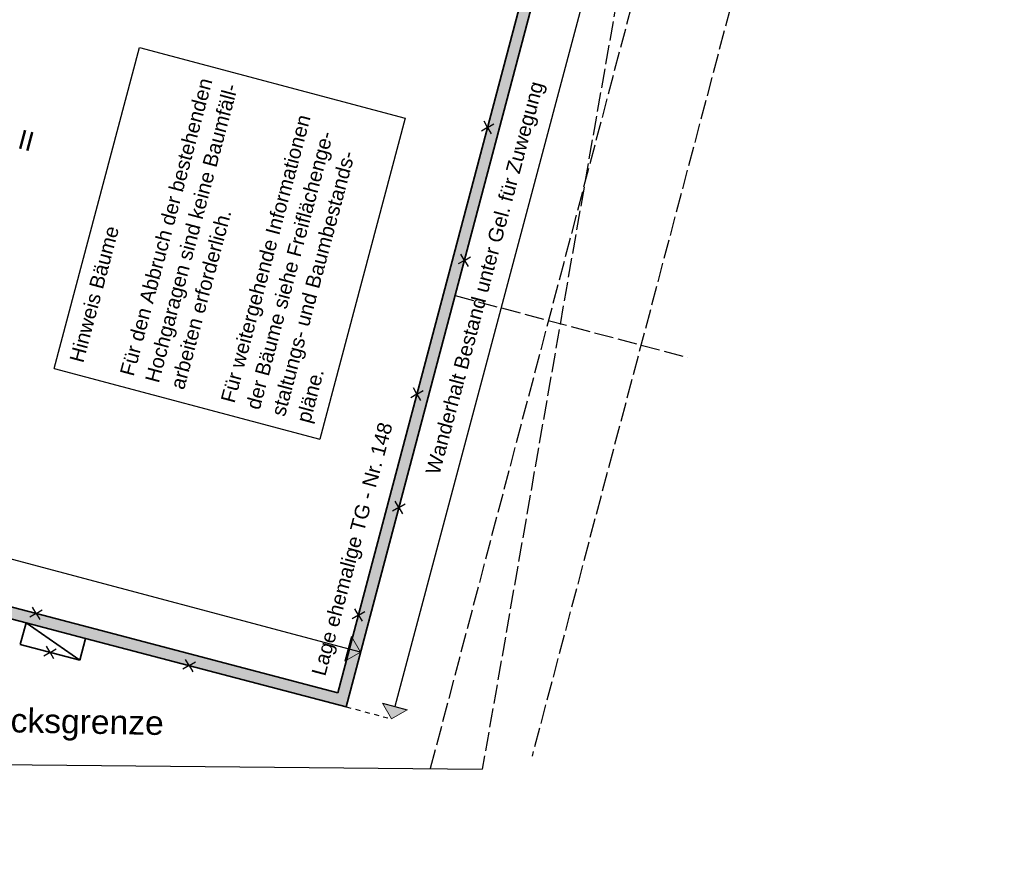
# Model space of a CAD drawing. Header units: metres. Extents: x 4462557 to 4462755, y 5328146 to 5328388.
# Tile 57 of 149: x 4462641 to 4462662, y 5328221 to 5328238. Entities that reach past the tile are written whole.
import ezdxf

# ---------------------------------------------------------------- set-up
doc = ezdxf.new("R2010")
doc.units = ezdxf.units.M
doc.header["$PDMODE"] = 65
for name, pattern in [('AUSGEZOGEN', [0]), ('STRICHLINIE2_S3', [0.5, 0.4, -0.1]), ('VERDECKT2_S2', [0.15, 0.1, -0.05])]:
    doc.linetypes.add(name, pattern=pattern)
doc.layers.add('Maßlinie_Allgemein', color=7, linetype='AUSGEZOGEN', lineweight=13)
doc.layers.add('Standard', color=7, linetype='AUSGEZOGEN', lineweight=13)
doc.styles.add('ARIAL', font='ARIAL.TTF')
doc.dimstyles.new('_DIMSTYLE_10', dxfattribs={"dimtxt": 0.2, "dimasz": 0.3, "dimexe": 0, "dimexo": 1e-06, "dimgap": 0.1, "dimtad": 2, "dimdec": 3, "dimrnd": 0.005, "dimzin": 4, "dimdsep": 46, "dimtxsty": 'ARIAL', "dimblk1": 'ALL_ML_STRICH', "dimblk2": 'ALL_ML_STRICH', "dimsah": 1, "dimcen": 0, "dimse1": 1, "dimse2": 1, "dimclrd": 7, "dimclre": 7, "dimclrt": 7, "dimadec": 0, "dimazin": 0, "dimtfac": 1, "dimtdec": 0, "dimtix": 1, "dimtmove": 2, "dimatfit": 3, "dimfxl": 0, "dimtzin": 0, "dimlwd": 0, "dimlwe": 13, "dimarcsym": 0})

# ---------------------------------------------------------------- blocks, each defined once
blk = doc.blocks.new('ALL_ML_STRICH')
at = {"color": 0, "linetype": 'ByBlock', "lineweight": -2}
for p, q in [((-1, 0), (0.5, 0)), ((-0.3, -0.3), (0.3, 0.3)), ((0, -0.5), (0, 0.5))]:
    blk.add_line(p, q, dxfattribs=at)
blk = doc.blocks.new('*D165')
at = {"layer": 'DEFPOINTS', "color": 7, "linetype": 'AUSGEZOGEN', "lineweight": 13}
for p in [(4462658.012, 5328322.033), (4462627.546, 5328226.49), (4462635.132, 5328224.469)]:
    blk.add_point(p, dxfattribs=at)
at = {"layer": 'Maßlinie_Allgemein', "color": 7, "linetype": 'AUSGEZOGEN', "lineweight": -2}
blk.add_line((4462635.132, 5328224.469), (4462660.911, 5328321.261), dxfattribs=at)
at = {"layer": 'Maßlinie_Allgemein', "color": 7, "linetype": 'AUSGEZOGEN', "lineweight": 13, "yscale": 0.3, "zscale": 0.3}
for p, xscale, rotation in [((4462660.911, 5328321.261), 0.3, 75.08618508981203), ((4462635.132, 5328224.469), 0.2999999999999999, 255.0861850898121)]:
    blk.add_blockref('ALL_ML_STRICH', p, dxfattribs=dict(at, xscale=xscale, rotation=rotation))
at = {"layer": 'Maßlinie_Allgemein', "color": 7, "linetype": 'AUSGEZOGEN', "lineweight": 13, "insert": (4462647.83, 5328272.936), "char_height": 0.2, "width": 1.4, "attachment_point": 5, "rotation": 75.0862, "style": 'ARIAL'}
blk.add_mtext('\\A1;{\\A1;{100.16\\H0.132000;\\S5^ ;}}', dxfattribs=at)
blk = doc.blocks.new('*D166')
at = {"layer": 'DEFPOINTS', "color": 7, "linetype": 'AUSGEZOGEN', "lineweight": 13}
for p in [(4462658.012, 5328322.033), (4462626.645, 5328223.107), (4462634.955, 5328220.894)]:
    blk.add_point(p, dxfattribs=at)
at = {"layer": 'Maßlinie_Allgemein', "color": 7, "linetype": 'AUSGEZOGEN', "lineweight": -2}
blk.add_line((4462634.955, 5328220.894), (4462661.636, 5328321.068), dxfattribs=at)
at = {"layer": 'Maßlinie_Allgemein', "color": 7, "linetype": 'AUSGEZOGEN', "lineweight": 13, "xscale": 0.3, "yscale": 0.3, "zscale": 0.3}
for p, rotation in [((4462661.636, 5328321.068), 75.08618508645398), ((4462634.955, 5328220.894), 255.086185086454)]:
    blk.add_blockref('ALL_ML_STRICH', p, dxfattribs=dict(at, rotation=rotation))
at = {"layer": 'Maßlinie_Allgemein', "color": 7, "linetype": 'AUSGEZOGEN', "lineweight": 13, "insert": (4462648.104, 5328271.052), "char_height": 0.2, "width": 1.4, "attachment_point": 5, "rotation": 75.0862, "style": 'ARIAL'}
blk.add_mtext('\\A1;{\\A1;{103.66\\H0.132000;\\S5^ ;}}', dxfattribs=at)
blk = doc.blocks.new('COMPLEXOBJECT_99')
at = {"layer": 'Standard', "color": 7, "linetype": 'AUSGEZOGEN', "lineweight": 25}
for q in [(4462641.523, 5328226.036), (4462641.577, 5328226.241), (4462641.782, 5328226.187), (4462641.728, 5328225.982)]:
    blk.add_line((4462641.653, 5328226.111), q, dxfattribs=at)
blk = doc.blocks.new('COMPLEXOBJECT_100')
at = {"layer": 'Standard', "color": 7, "linetype": 'AUSGEZOGEN', "lineweight": 25}
for q in [(4462641.813, 5328225.226), (4462641.868, 5328225.431), (4462642.073, 5328225.376), (4462642.018, 5328225.171)]:
    blk.add_line((4462641.943, 5328225.301), q, dxfattribs=at)
blk = doc.blocks.new('COMPLEXOBJECT_101')
at = {"layer": 'Standard', "color": 7, "linetype": 'AUSGEZOGEN', "lineweight": 25}
for q in [(4462644.76, 5328225.157), (4462644.965, 5328225.102), (4462644.705, 5328224.952), (4462644.91, 5328224.897)]:
    blk.add_line((4462644.835, 5328225.027), q, dxfattribs=at)
blk = doc.blocks.new('COMPLEXOBJECT_102')
at = {"layer": 'Standard', "color": 7, "linetype": 'AUSGEZOGEN', "lineweight": 25}
for q in [(4462648.225, 5328226.002), (4462648.279, 5328226.207), (4462648.484, 5328226.153), (4462648.43, 5328225.948)]:
    blk.add_line((4462648.354, 5328226.077), q, dxfattribs=at)
blk = doc.blocks.new('COMPLEXOBJECT_103')
at = {"layer": 'Standard', "color": 7, "linetype": 'AUSGEZOGEN', "lineweight": 25}
for q in [(4462649.12, 5328228.444), (4462649.325, 5328228.389), (4462649.065, 5328228.239), (4462649.27, 5328228.184)]:
    blk.add_line((4462649.195, 5328228.314), q, dxfattribs=at)
blk = doc.blocks.new('COMPLEXOBJECT_104')
at = {"layer": 'Standard', "color": 7, "linetype": 'AUSGEZOGEN', "lineweight": 25}
for q in [(4462649.496, 5328230.801), (4462649.442, 5328230.596), (4462649.701, 5328230.746), (4462649.646, 5328230.541)]:
    blk.add_line((4462649.571, 5328230.671), q, dxfattribs=at)
blk = doc.blocks.new('COMPLEXOBJECT_105')
at = {"layer": 'Standard', "color": 7, "linetype": 'AUSGEZOGEN', "lineweight": 25}
for q in [(4462650.427, 5328233.378), (4462650.481, 5328233.582), (4462650.686, 5328233.528), (4462650.632, 5328233.323)]:
    blk.add_line((4462650.556, 5328233.453), q, dxfattribs=at)
blk = doc.blocks.new('COMPLEXOBJECT_106')
at = {"layer": 'Standard', "color": 7, "linetype": 'AUSGEZOGEN', "lineweight": 25}
for q in [(4462650.965, 5328236.345), (4462650.91, 5328236.14), (4462651.17, 5328236.291), (4462651.115, 5328236.086)]:
    blk.add_line((4462651.04, 5328236.215), q, dxfattribs=at)

msp = doc.modelspace()

# ---------------------------------------------------------------- hatches: boundary and pattern name
at = {"layer": 'Standard', "linetype": 'AUSGEZOGEN', "lineweight": 25}
for color, points in [(9, [(4462621.66192, 5328231.38088), (4462620.92732, 5328228.59951), (4462620.91762, 5328228.56278), (4462621.101, 5328228.51379), (4462621.79148, 5328231.09752), (4462624.58438, 5328230.35208), (4462625.02502, 5328230.2351), (4462625.46577, 5328230.11809), (4462625.75448, 5328230.04144), (4462627.01803, 5328229.70954), (4462627.68427, 5328229.53444), (4462631.89027, 5328228.42902), (4462638.67512, 5328226.64584), (4462641.44335, 5328225.91829), (4462642.68131, 5328225.59293), (4462644.83521, 5328225.02685), (4462648.09738, 5328224.16949), (4462649.19516, 5328228.31378), (4462650.36221, 5328232.71961), (4462650.5564, 5328233.45269), (4462652.00335, 5328238.91517), (4462652.62705, 5328241.26974), (4462652.33403, 5328241.10082), (4462651.03991, 5328236.21532), (4462649.5713, 5328230.67106), (4462648.35447, 5328226.07732), (4462647.92672, 5328224.46249), (4462641.65261, 5328226.11144), (4462628.38234, 5328229.59912), (4462623.91331, 5328230.78046)]), (59, [(4462648.07456, 5328225.12029), (4462648.39904, 5328225.30828), (4462648.1428, 5328225.37653)])]:
    msp.add_hatch(color=color, dxfattribs=at).paths.add_polyline_path(points)
for points in [[(4462648.21105, 5328225.63276), (4462648.39904, 5328225.30828), (4462648.1428, 5328225.37653)], [(4462649.36507, 5328224.10637), (4462649.04059, 5328223.91838), (4462648.8526, 5328224.24286)]]:
    msp.add_hatch(color=59, dxfattribs=at).paths.add_polyline_path(points, flags=16)

# ---------------------------------------------------------------- linework, layer by layer
at = {"layer": 'Standard', "color": 7, "linetype": 'STRICHLINIE2_S3', "lineweight": 25}
for p, q in [((4462658.11006, 5328254.21852), (4462649.84624, 5328222.88099)), ((4462658.26309, 5328246.92526), (4462651.96403, 5328223.14526)), ((4462654.07652, 5328240.88369), (4462650.92824, 5328222.87046)), ((4462650.36221, 5328232.71961), (4462655.19446, 5328231.43532))]:
    msp.add_line(p, q, dxfattribs=at)
at = {"layer": 'Standard', "color": 7, "linetype": 'AUSGEZOGEN', "lineweight": 35}
for p, q in [((4462652.62705, 5328241.26974), (4462648.09738, 5328224.16949)), ((4462652.33403, 5328241.10082), (4462647.92672, 5328224.46249)), ((4462641.50393, 5328226.15052), (4462627.07901, 5328229.94166)), ((4462641.44335, 5328225.91829), (4462627.01803, 5328229.70954)), ((4462642.74321, 5328225.82482), (4462641.50393, 5328226.15052)), ((4462641.32389, 5328225.46373), (4462641.44335, 5328225.91829)), ((4462641.44335, 5328225.91829), (4462642.56184, 5328225.13837)), ((4462642.68131, 5328225.59293), (4462641.44335, 5328225.91829)), ((4462647.92672, 5328224.46249), (4462642.74321, 5328225.82482)), ((4462642.56184, 5328225.13837), (4462641.32389, 5328225.46373)), ((4462642.68131, 5328225.59293), (4462642.56184, 5328225.13837)), ((4462642.56184, 5328225.13837), (4462642.68131, 5328225.59293)), ((4462648.09738, 5328224.16949), (4462642.68131, 5328225.59293))]:
    msp.add_line(p, q, dxfattribs=at)
at = {"layer": 'Standard', "color": 7, "linetype": 'AUSGEZOGEN', "lineweight": 25}
for p, q in [((4462653.52512, 5328240.75614), (4462649.10883, 5328224.17462)), ((4462642.02723, 5328231.20805), (4462643.80358, 5328237.8776)), ((4462643.80358, 5328237.8776), (4462649.32606, 5328236.40676)), ((4462649.32606, 5328236.40676), (4462647.54971, 5328229.7372)), ((4462648.39904, 5328225.30828), (4462622.17891, 5328232.29169)), ((4462642.02723, 5328231.20805), (4462647.54971, 5328229.7372)), ((4462648.21105, 5328225.63276), (4462648.07456, 5328225.12029)), ((4462648.39904, 5328225.30828), (4462648.39622, 5328225.30903)), ((4462648.8526, 5328224.24286), (4462649.36507, 5328224.10637)), ((4462611.7378, 5328223.25187), (4462650.92824, 5328222.87046))]:
    msp.add_line(p, q, dxfattribs=at)
at = {"layer": 'Standard', "color": 7, "linetype": 'AUSGEZOGEN', "lineweight": 13}
for p, q in [((4462648.39904, 5328225.30828), (4462648.21105, 5328225.63276)), ((4462648.39904, 5328225.30828), (4462648.07456, 5328225.12029)), ((4462649.04059, 5328223.91838), (4462648.8526, 5328224.24286)), ((4462649.04059, 5328223.91838), (4462649.36507, 5328224.10637))]:
    msp.add_line(p, q, dxfattribs=at)
at = {"layer": 'Standard', "color": 7, "linetype": 'VERDECKT2_S2', "lineweight": 25}
msp.add_line((4462648.09814, 5328224.16939), (4462649.04059, 5328223.91838), dxfattribs=at)

# ---------------------------------------------------------------- block references
at = {"layer": 'Standard', "color": 7, "linetype": 'AUSGEZOGEN', "lineweight": 25}
for name in ['COMPLEXOBJECT_106', 'COMPLEXOBJECT_105', 'COMPLEXOBJECT_104', 'COMPLEXOBJECT_103', 'COMPLEXOBJECT_99', 'COMPLEXOBJECT_102', 'COMPLEXOBJECT_100', 'COMPLEXOBJECT_101']:
    msp.add_blockref(name, (0, 0), dxfattribs=at)

# ---------------------------------------------------------------- texts
at = {"layer": 'Standard', "color": 7, "linetype": 'AUSGEZOGEN', "lineweight": 18, "insert": (4462642.3415, 5328231.38306), "char_height": 0.3, "width": 6.5958599, "attachment_point": 1, "rotation": 75.086185, "line_spacing_factor": 1.084337, "style": 'ARIAL'}
msp.add_mtext('{\\fArial|i0|b0;\\H0.300000;\\W1.000000;\\C7;Hinweis Bäume}\\P}\\P{\\fArial|i0|b0;\\H0.300000;\\W1.000000;\\C7;Für den Abbruch der bestehenden}\\P{\\fArial|i0|b0;\\H0.300000;\\W1.000000;\\C7;Hochgaragen sind keine Baumfäll-}\\P{\\fArial|i0|b0;\\H0.300000;\\W1.000000;\\C7;arbeiten erforderlich.}\\P}\\P{\\fArial|i0|b0;\\H0.300000;\\W1.000000;\\C7;Für weitergehende Informationen}\\P{\\fArial|i0|b0;\\H0.300000;\\W1.000000;\\C7;der Bäume siehe Freiflächenge-}\\P{\\fArial|i0|b0;\\H0.300000;\\W1.000000;\\C7;staltungs- und Baumbestands-}\\P{\\fArial|i0|b0;\\H0.300000;\\W1.000000;\\C7;pläne.}\\P', dxfattribs=at)
at = {"layer": 'Standard', "color": 7, "linetype": 'AUSGEZOGEN', "lineweight": 18, "attachment_point": 8, "style": 'ARIAL'}
for s, insert, char_height, width, rotation in [('\\W1.00;Wanderhalt\\~Bestand\\~unter\\~Gel.\\~für\\~Zuwegung', (4462651.20796, 5328233.02746), 0.3, 8.6156228, 75.086185), ('\\W0.99;II\\~-\\~II', (4462641.01012, 5328235.85689), 0.4, 1.3037227, 345.086185)]:
    msp.add_mtext(s, dxfattribs=dict(at, insert=insert, char_height=char_height, width=width, rotation=rotation))
at = {"layer": 'Standard', "color": 7, "linetype": 'AUSGEZOGEN', "lineweight": 13, "attachment_point": 7, "style": 'ARIAL'}
for s, insert, char_height, width, rotation in [('\\W1.00;Lage\\~ehemalige\\~TG\\~-\\~Nr.\\~148', (4462647.74951, 5328224.76843), 0.3, 5.599989, 74.998112), ('\\W1.00;Grundstücksgrenze', (4462638.24507, 5328223.53777), 0.5, 6.3343581, 359.005023)]:
    msp.add_mtext(s, dxfattribs=dict(at, insert=insert, char_height=char_height, width=width, rotation=rotation))

# ---------------------------------------------------------------- dimensions: what is measured, and where the dimension line sits
at = {"layer": 'Maßlinie_Allgemein', "color": 7, "linetype": 'AUSGEZOGEN', "lineweight": 13}
for base, p1, picture, middle in [((4462661.63556, 5328321.068), (4462626.6452, 5328223.1075), '*D166', (4462648.10384, 5328271.05226)), ((4462660.91083, 5328321.26103), (4462627.54598, 5328226.4896), '*D165', (4462647.82963, 5328272.9363))]:
    dim = msp.add_linear_dim(base=base, p1=p1, p2=(4462658.01188, 5328322.03312), angle=75.086185, dimstyle='_DIMSTYLE_10', override={"dimpost": '<>', "dimclrd": 7, "dimclre": 7, "dimclrt": 7, "dimlwd": 0, "dimlwe": 13}, dxfattribs=at)
    dim.commit()
    dim.dimension.update_dxf_attribs({"geometry": picture, "text_midpoint": middle, "dimtype": 160})

doc.saveas('drawing.dxf')
